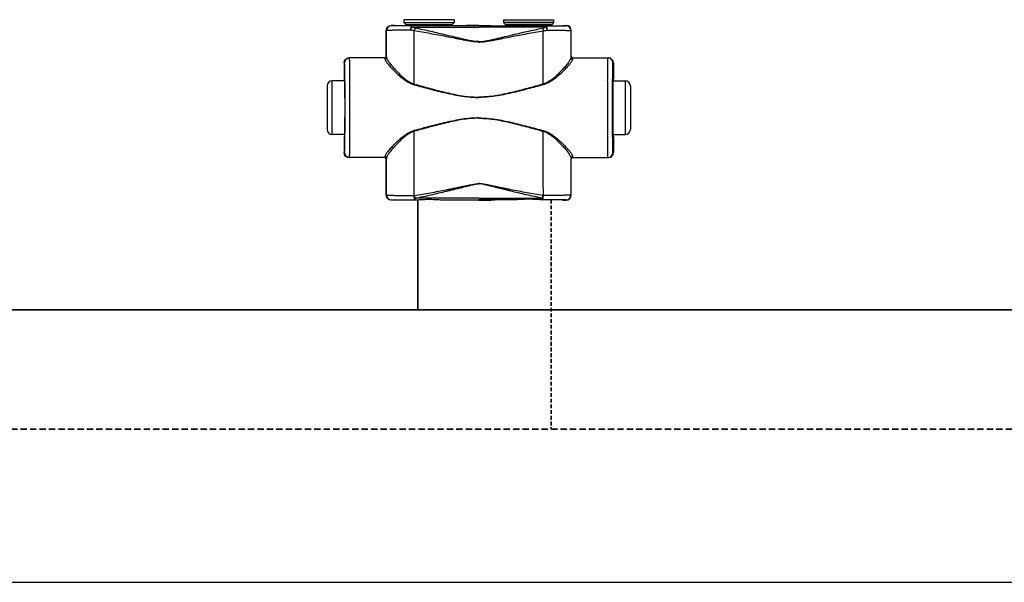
# Model space of a CAD drawing. Header units: millimetres. Extents: x 60394 to 199354, y 20895 to 166073.
# Tile 211 of 256: x 133882 to 134377, y 23695 to 23978. Entities that reach past the tile are written whole.
import ezdxf

# ---------------------------------------------------------------- set-up
doc = ezdxf.new("R2010")
doc.units = ezdxf.units.MM
doc.linetypes.add('VERDECKT', pattern=[9.525, 6.35, -3.175])
doc.layers.add('UT_SCHÉMA_PŘÍVOD', color=10, linetype='Continuous', lineweight=35)
doc.layers.add('UT_SCHÉMA_ZPÁTEČKA', color=172, linetype='VERDECKT', lineweight=35)

msp = doc.modelspace()

# ---------------------------------------------------------------- linework, layer by layer
at = {"color": 0, "linetype": 'Continuous'}
for p, q in [((134100.75, 23977.97), (134075.55, 23977.97)), ((134075.55, 23977.97), (134075.55, 23976.57)), ((134100.75, 23977.97), (134100.75, 23976.57)), ((134125.55, 23977.97), (134150.75, 23977.97)), ((134125.55, 23977.97), (134125.55, 23976.57)), ((134150.75, 23977.97), (134150.75, 23976.57)), ((134069.27, 23974.95), (134069.15, 23975.07)), ((134070.8, 23975.07), (134069.15, 23975.07)), ((134071.15, 23974.97), (134070.8, 23975.07)), ((134075.55, 23976.57), (134076.5, 23975.62)), ((134075.55, 23976.57), (134100.75, 23976.57)), ((134076.5, 23975.62), (134099.8, 23975.62)), ((134076.65, 23975.26), (134099.65, 23975.26)), ((134076.65, 23975.26), (134076.65, 23974.9)), ((134084.29, 23974.88), (134079.45, 23974.88)), ((134079.45, 23974.18), (134079.45, 23974.88)), ((134079.45, 23974.18), (134113.15, 23974.18)), ((134113.15, 23974.88), (134092, 23974.88)), ((134099.65, 23975.26), (134099.65, 23974.9)), ((134100.75, 23976.57), (134099.8, 23975.62)), ((134106.9, 23975.07), (134105.15, 23974.97)), ((134113.15, 23975.07), (134106.9, 23975.07)), ((134113.15, 23975.07), (134119.4, 23975.07)), ((134113.15, 23974.88), (134134.29, 23974.88)), ((134146.85, 23974.18), (134113.15, 23974.18)), ((134119.4, 23975.07), (134121.15, 23974.97)), ((134150.75, 23976.57), (134125.55, 23976.57)), ((134125.55, 23976.57), (134126.5, 23975.62)), ((134149.8, 23975.62), (134126.5, 23975.62)), ((134149.65, 23975.26), (134126.65, 23975.26)), ((134126.65, 23975.26), (134126.65, 23974.9)), ((134142, 23974.88), (134146.85, 23974.88)), ((134146.85, 23974.18), (134146.85, 23974.88)), ((134149.65, 23975.26), (134149.65, 23974.9)), ((134150.75, 23976.57), (134149.8, 23975.62)), ((134155.15, 23974.97), (134155.5, 23975.07)), ((134155.5, 23975.07), (134157.15, 23975.07)), ((134157.03, 23974.95), (134157.15, 23975.07)), ((134066.77, 23972.45), (134066.65, 23972.57)), ((134066.65, 23959.57), (134066.65, 23972.57)), ((134159.53, 23972.45), (134159.65, 23972.57)), ((134159.65, 23959.57), (134159.65, 23972.57)), ((134065.95, 23958.77), (134047.95, 23958.77)), ((134066.65, 23959.57), (134066.75, 23959.57)), ((134159.65, 23959.57), (134159.54, 23959.57)), ((134160.34, 23958.77), (134178.35, 23958.77)), ((134045.66, 23956.27), (134045.45, 23956.27)), ((134045.45, 23956.27), (134045.45, 23948.12)), ((134180.64, 23956.27), (134180.85, 23956.27)), ((134180.85, 23956.27), (134180.85, 23948.12)), ((134045.45, 23948.12), (134045.66, 23947.77)), ((134180.85, 23948.12), (134180.64, 23947.77)), ((134036.95, 23944.77), (134036.95, 23922.77)), ((134045.7, 23947.27), (134039.45, 23947.27)), ((134039.45, 23920.27), (134039.45, 23947.27)), ((134045.84, 23947.76), (134045.84, 23947.77)), ((134180.45, 23947.76), (134180.45, 23947.77)), ((134180.6, 23947.27), (134186.85, 23947.27)), ((134186.85, 23920.27), (134186.85, 23947.27)), ((134189.35, 23944.77), (134189.35, 23922.77)), ((134045.7, 23920.27), (134039.45, 23920.27)), ((134045.66, 23919.77), (134045.45, 23919.42)), ((134045.45, 23919.42), (134045.45, 23911.27)), ((134045.84, 23919.77), (134045.84, 23919.78)), ((134180.45, 23919.77), (134180.45, 23919.78)), ((134180.6, 23920.27), (134186.85, 23920.27)), ((134180.64, 23919.77), (134180.85, 23919.42)), ((134180.85, 23919.42), (134180.85, 23911.27)), ((134045.45, 23911.27), (134045.66, 23911.27)), ((134065.95, 23908.77), (134047.95, 23908.77)), ((134160.34, 23908.77), (134178.35, 23908.77)), ((134180.85, 23911.27), (134180.64, 23911.27)), ((134066.75, 23907.97), (134066.65, 23907.97)), ((134066.65, 23889.87), (134066.65, 23907.97)), ((134159.54, 23907.97), (134159.65, 23907.97)), ((134159.65, 23889.87), (134159.65, 23907.97)), ((134066.65, 23889.87), (134066.77, 23889.99)), ((134080.69, 23889.62), (134080.87, 23889.62)), ((134145.61, 23889.62), (134145.43, 23889.62)), ((134159.65, 23889.87), (134159.53, 23889.99)), ((134069.15, 23887.37), (134069.27, 23887.49)), ((134070.8, 23887.37), (134069.15, 23887.37)), ((134071.15, 23887.48), (134070.8, 23887.37)), ((134081.02, 23887.56), (134081.19, 23887.56)), ((134113.15, 23888.31), (134081.19, 23888.31)), ((134081.19, 23887.56), (134081.19, 23888.31)), ((134081.19, 23887.56), (134082.45, 23887.56)), ((134093.84, 23887.56), (134113.15, 23887.56)), ((134106.9, 23887.37), (134105.15, 23887.48)), ((134113.15, 23887.37), (134106.9, 23887.37)), ((134113.15, 23888.31), (134145.1, 23888.31)), ((134132.45, 23887.56), (134113.15, 23887.56)), ((134113.15, 23887.37), (134119.4, 23887.37)), ((134119.4, 23887.37), (134121.15, 23887.48)), ((134145.1, 23887.56), (134143.84, 23887.56)), ((134145.1, 23887.56), (134145.1, 23888.31)), ((134145.28, 23887.56), (134145.1, 23887.56)), ((134155.15, 23887.48), (134155.5, 23887.37)), ((134155.5, 23887.37), (134157.15, 23887.37)), ((134157.15, 23887.37), (134157.03, 23887.49))]:
    msp.add_line(p, q, dxfattribs=at)
msp.add_line((64740.61, 23695.36), (199354.39, 23695.36))
for centre, radius, start, end in [((134069.27, 23972.45), 2.5, 90.0025, 179.9975), ((134076.15, 23975.26), 0.5, 0, 45), ((134100.15, 23975.26), 0.5, 135, 180), ((134126.15, 23975.26), 0.5, 0, 45), ((134150.15, 23975.26), 0.5, 135, 180), ((134157.03, 23972.45), 2.5, 0.0025, 89.9975), ((134048.16, 23956.27), 2.5, 90.0022, 180.0011), ((134065.95, 23959.57), 0.8, 270.0036, 359.9972), ((134160.34, 23959.57), 0.8, 180.0028, 269.9964), ((134178.14, 23956.27), 2.5, 359.9989, 89.9978), ((134039.45, 23944.77), 2.5, 90, 180), ((131605.99, 23933.77), 2442.41, 359.68325, 0.31675), ((136620.31, 23933.77), 2442.41, 179.68325, 180.31675), ((134186.85, 23944.77), 2.5, 0, 90), ((134039.45, 23922.77), 2.5, 180, 270), ((134186.85, 23922.77), 2.5, 270, 0), ((134048.16, 23911.27), 2.5, 179.9989, 269.9978), ((134065.95, 23907.97), 0.8, 0.0028, 89.9964), ((134160.34, 23907.97), 0.8, 90.0036, 179.9972), ((134178.14, 23911.27), 2.5, 270.0022, 0.0011), ((134069.27, 23889.99), 2.5, 180.0025, 269.9975), ((134157.03, 23889.99), 2.5, 270.0025, 359.9975)]:
    msp.add_arc(centre, radius, start, end, dxfattribs=at)
at = {"color": 0, "linetype": 'Continuous', "extrusion": (0, 0, -1)}
for centre, major_axis, ratio, start_param, end_param in [((134069.15, 23972.57), (-1.77, 1.77), 0.999973, -0.785384, 0.785384), ((134088.15, 23974.97), (-17, 0), 0.005236, 4.941076, 6.283185), ((134088.15, 23974.97), (-17, 0), 0.005236, 3.141593, 4.483702), ((134047.95, 23956.27), (-2.5, 0), 0.999945, 0, 1.570796), ((134065.85, 23959.57), (-0.8, 0), 0.999986, -3.141593, -1.659157), ((134045.66, 23933.77), (0, 14), 0.010472, 0, 3.141593), ((134047.95, 23911.27), (-2.5, 0), 0.999945, -1.570796, 0), ((134065.85, 23907.97), (0.8, 0), 0.999986, -1.395381, 0), ((134069.15, 23889.87), (1.77, 1.77), 0.999973, -3.926977, -2.356208), ((134088.15, 23887.48), (-17, 0), 0.005236, 0, 1.229157), ((134088.15, 23887.48), (-17, 0), 0.005236, 1.912436, 3.141593)]:
    msp.add_ellipse(centre, major_axis=major_axis, ratio=ratio, start_param=start_param, end_param=end_param, dxfattribs=at)
at = {"color": 0, "linetype": 'Continuous'}
for centre, major_axis, ratio, start_param, end_param in [((134138.15, 23974.97), (17, 0), 0.005236, 3.141593, 4.483702), ((134138.15, 23974.97), (17, 0), 0.005236, 4.941076, 6.283185), ((134157.15, 23972.57), (1.77, 1.77), 0.999973, -0.785384, 0.785384), ((134160.45, 23959.57), (0.8, 0), 0.999986, -3.141593, -1.659157), ((134178.35, 23956.27), (2.5, 0), 0.999945, 0, 1.570796), ((134180.64, 23933.77), (0, 14), 0.010472, 0, 3.141593), ((134160.45, 23907.97), (-0.8, 0), 0.999986, -1.395381, 0), ((134178.35, 23911.27), (2.5, 0), 0.999945, -1.570796, 0), ((134157.15, 23889.87), (-1.77, 1.77), 0.999973, -3.926977, -2.356208), ((134138.15, 23887.48), (17, 0), 0.005236, 1.912436, 3.141593), ((134138.15, 23887.48), (17, 0), 0.005236, 0, 1.229157)]:
    msp.add_ellipse(centre, major_axis=major_axis, ratio=ratio, start_param=start_param, end_param=end_param, dxfattribs=at)
for points, knots in [([(134079.45, 23974.88), (134078.74, 23974.88), (134077.39, 23974.88), (134075.72, 23974.89), (134074.49, 23974.89), (134073.64, 23974.9), (134072.85, 23974.9), (134072.14, 23974.9), (134071.5, 23974.91), (134070.93, 23974.91), (134070.44, 23974.92), (134070.09, 23974.92), (134069.85, 23974.93), (134069.7, 23974.93), (134069.57, 23974.93), (134069.47, 23974.94), (134069.4, 23974.94), (134069.35, 23974.94), (134069.32, 23974.94), (134069.3, 23974.94), (134069.29, 23974.95), (134069.28, 23974.95), (134069.27, 23974.95), (134069.27, 23974.95)], [0, 0, 0, 0, 0.207653, 0.400343, 0.489423, 0.572844, 0.650059, 0.720565, 0.783909, 0.839692, 0.887568, 0.927242, 0.943927, 0.958477, 0.970869, 0.981088, 0.989117, 0.992306, 0.994945, 0.997032, 0.998568, 0.999554, 1, 1, 1, 1]), ([(134079.45, 23974.88), (134079.36, 23974.88), (134079.26, 23974.77), (134079.18, 23974.63), (134079.11, 23974.48), (134079.03, 23974.26), (134078.96, 23973.94), (134078.9, 23973.58), (134078.85, 23973.18), (134078.84, 23972.9), (134078.83, 23972.76)], [0, 0, 0, 0, 0.117156, 0.161001, 0.211236, 0.330442, 0.472834, 0.634922, 0.812344, 1, 1, 1, 1]), ([(134079.45, 23974.18), (134079.32, 23973.98), (134079.09, 23973.51), (134078.92, 23973.03), (134078.83, 23972.76)], [0, 0, 0, 0, 0.464895, 1, 1, 1, 1]), ([(134081.02, 23973.74), (134080.89, 23973.77), (134080.35, 23973.89), (134079.83, 23974.05), (134079.45, 23974.18)], [0, 0, 0, 0, 0.253704, 1, 1, 1, 1]), ([(134081.02, 23973.74), (134080.96, 23973.54), (134080.84, 23973.09), (134080.74, 23972.64), (134080.7, 23972.4)], [0, 0, 0, 0, 0.464569, 1, 1, 1, 1]), ([(134113.15, 23966.94), (134113.15, 23966.94), (134112.8, 23966.94), (134112.11, 23966.97), (134110.74, 23967.1), (134109.04, 23967.38), (134107.02, 23967.81), (134105, 23968.26), (134103, 23968.74), (134100.33, 23969.37), (134096.99, 23970.17), (134092.99, 23971.12), (134089, 23972.03), (134085.01, 23972.91), (134082.35, 23973.47), (134081.02, 23973.74)], [0.499995, 0.499995, 0.499995, 0.499995, 0.4999958, 0.5157333, 0.5314718, 0.5629204, 0.5943483, 0.6257534, 0.6571339, 0.6884877, 0.7511054, 0.813586, 0.8759088, 0.9380534, 1, 1, 1, 1]), ([(134092, 23974.88), (134091.36, 23974.88), (134090.08, 23974.85), (134088.15, 23974.83), (134086.22, 23974.85), (134084.93, 23974.88), (134084.29, 23974.88)], [0, 0, 0, 0, 0.248355, 0.5, 0.751645, 1, 1, 1, 1]), ([(134113.15, 23966.94), (134113.15, 23966.94), (134113.49, 23966.94), (134114.18, 23966.97), (134115.56, 23967.1), (134117.26, 23967.38), (134119.28, 23967.81), (134121.29, 23968.26), (134123.3, 23968.74), (134125.97, 23969.37), (134129.31, 23970.17), (134133.3, 23971.12), (134137.3, 23972.03), (134141.29, 23972.91), (134143.95, 23973.47), (134145.28, 23973.74)], [0.499995, 0.499995, 0.499995, 0.499995, 0.4999958, 0.5157333, 0.5314718, 0.5629204, 0.5943483, 0.6257534, 0.6571339, 0.6884877, 0.7511054, 0.813586, 0.8759088, 0.9380534, 1, 1, 1, 1]), ([(134134.29, 23974.88), (134134.93, 23974.88), (134136.22, 23974.85), (134138.15, 23974.83), (134140.08, 23974.85), (134141.36, 23974.88), (134142, 23974.88)], [0, 0, 0, 0, 0.248355, 0.5, 0.751645, 1, 1, 1, 1]), ([(134145.28, 23973.74), (134145.41, 23973.77), (134145.94, 23973.89), (134146.47, 23974.05), (134146.85, 23974.18)], [0, 0, 0, 0, 0.253704, 1, 1, 1, 1]), ([(134145.28, 23973.74), (134145.34, 23973.54), (134145.46, 23973.09), (134145.56, 23972.64), (134145.6, 23972.4)], [0, 0, 0, 0, 0.464569, 1, 1, 1, 1]), ([(134146.85, 23974.88), (134147.55, 23974.88), (134148.91, 23974.88), (134150.57, 23974.89), (134151.81, 23974.89), (134152.66, 23974.9), (134153.44, 23974.9), (134154.16, 23974.9), (134154.8, 23974.91), (134155.37, 23974.91), (134155.86, 23974.92), (134156.21, 23974.92), (134156.45, 23974.93), (134156.6, 23974.93), (134156.72, 23974.93), (134156.83, 23974.94), (134156.9, 23974.94), (134156.95, 23974.94), (134156.97, 23974.94), (134156.99, 23974.94), (134157.01, 23974.95), (134157.02, 23974.95), (134157.03, 23974.95), (134157.03, 23974.95)], [0, 0, 0, 0, 0.207653, 0.400343, 0.489423, 0.572844, 0.650059, 0.720565, 0.783909, 0.839692, 0.887568, 0.927242, 0.943927, 0.958477, 0.970869, 0.981088, 0.989117, 0.992306, 0.994945, 0.997032, 0.998568, 0.999554, 1, 1, 1, 1]), ([(134146.85, 23974.88), (134146.94, 23974.88), (134147.04, 23974.77), (134147.12, 23974.63), (134147.19, 23974.48), (134147.26, 23974.26), (134147.34, 23973.94), (134147.4, 23973.58), (134147.44, 23973.18), (134147.46, 23972.9), (134147.47, 23972.76)], [0, 0, 0, 0, 0.117156, 0.161001, 0.211236, 0.330442, 0.472834, 0.634922, 0.812344, 1, 1, 1, 1]), ([(134146.85, 23974.18), (134146.97, 23973.98), (134147.2, 23973.51), (134147.38, 23973.03), (134147.47, 23972.76)], [0, 0, 0, 0, 0.464895, 1, 1, 1, 1]), ([(134078.83, 23972.76), (134078, 23972.76), (134076.39, 23972.75), (134074.43, 23972.73), (134072.96, 23972.71), (134071.96, 23972.69), (134071.03, 23972.67), (134070.18, 23972.65), (134069.41, 23972.63), (134068.74, 23972.61), (134068.16, 23972.58), (134067.74, 23972.56), (134067.46, 23972.55), (134067.28, 23972.53), (134067.13, 23972.52), (134067.01, 23972.51), (134066.91, 23972.49), (134066.84, 23972.48), (134066.8, 23972.47), (134066.77, 23972.46), (134066.77, 23972.45)], [0, 0, 0, 0, 0.207034, 0.39928, 0.488214, 0.57154, 0.648707, 0.71921, 0.782588, 0.838437, 0.886403, 0.926186, 0.942933, 0.957549, 0.970012, 0.98031, 0.988432, 0.994377, 0.998178, 1, 1, 1, 1]), ([(134066.78, 23959.04), (134066.78, 23960.16), (134066.78, 23964.63), (134066.77, 23969.1), (134066.77, 23972.45)], [0, 0, 0, 0, 0.250733, 1, 1, 1, 1]), ([(134080.7, 23972.4), (134080.54, 23972.42), (134079.91, 23972.52), (134079.29, 23972.65), (134078.83, 23972.76)], [0, 0, 0, 0, 0.252579, 1, 1, 1, 1]), ([(134113.15, 23966.76), (134113.15, 23966.76), (134112.46, 23966.76), (134111.08, 23966.84), (134109.03, 23967.12), (134106.99, 23967.47), (134104.28, 23967.98), (134100.9, 23968.64), (134096.86, 23969.44), (134092.81, 23970.22), (134088.77, 23970.98), (134084.74, 23971.71), (134082.04, 23972.18), (134080.7, 23972.4)], [0.5000015, 0.5000015, 0.5000015, 0.5000015, 0.500002, 0.5313979, 0.5627848, 0.5941575, 0.6255147, 0.6881766, 0.7507583, 0.8132458, 0.8756245, 0.9378805, 1, 1, 1, 1]), ([(134080.71, 23945.63), (134080.71, 23947.87), (134080.71, 23956.79), (134080.7, 23965.72), (134080.7, 23972.4)], [0, 0, 0, 0, 0.250952, 1, 1, 1, 1]), ([(134113.15, 23966.76), (134113.15, 23966.76), (134113.84, 23966.76), (134115.22, 23966.84), (134117.27, 23967.12), (134119.31, 23967.47), (134122.02, 23967.98), (134125.39, 23968.64), (134129.44, 23969.44), (134133.48, 23970.22), (134137.52, 23970.98), (134141.56, 23971.71), (134144.26, 23972.18), (134145.6, 23972.4)], [0.5000015, 0.5000015, 0.5000015, 0.5000015, 0.500002, 0.5313979, 0.5627848, 0.5941575, 0.6255147, 0.6881766, 0.7507583, 0.8132458, 0.8756245, 0.9378805, 1, 1, 1, 1]), ([(134145.59, 23945.63), (134145.59, 23947.87), (134145.59, 23956.79), (134145.6, 23965.72), (134145.6, 23972.4)], [0, 0, 0, 0, 0.250952, 1, 1, 1, 1]), ([(134145.6, 23972.4), (134145.76, 23972.42), (134146.39, 23972.52), (134147.01, 23972.65), (134147.47, 23972.76)], [0, 0, 0, 0, 0.252579, 1, 1, 1, 1]), ([(134147.47, 23972.76), (134148.3, 23972.76), (134149.91, 23972.75), (134151.87, 23972.73), (134153.34, 23972.71), (134154.34, 23972.69), (134155.27, 23972.67), (134156.12, 23972.65), (134156.88, 23972.63), (134157.56, 23972.61), (134158.13, 23972.58), (134158.55, 23972.56), (134158.84, 23972.55), (134159.02, 23972.53), (134159.17, 23972.52), (134159.29, 23972.51), (134159.39, 23972.49), (134159.46, 23972.48), (134159.5, 23972.47), (134159.52, 23972.46), (134159.53, 23972.45)], [0, 0, 0, 0, 0.207034, 0.39928, 0.488214, 0.57154, 0.648707, 0.71921, 0.782588, 0.838437, 0.886403, 0.926186, 0.942933, 0.957549, 0.970012, 0.98031, 0.988432, 0.994377, 0.998178, 1, 1, 1, 1]), ([(134159.52, 23959.04), (134159.52, 23960.16), (134159.52, 23964.63), (134159.52, 23969.1), (134159.53, 23972.45)], [0, 0, 0, 0, 0.250733, 1, 1, 1, 1]), ([(134048.36, 23947.27), (134048.35, 23948.11), (134048.34, 23949.71), (134048.32, 23951.65), (134048.31, 23953.06), (134048.3, 23954.02), (134048.28, 23954.89), (134048.27, 23955.68), (134048.26, 23956.39), (134048.25, 23957), (134048.23, 23957.53), (134048.22, 23957.91), (134048.21, 23958.17), (134048.2, 23958.32), (134048.2, 23958.46), (134048.19, 23958.57), (134048.18, 23958.65), (134048.17, 23958.71), (134048.17, 23958.75), (134048.16, 23958.77), (134048.16, 23958.77), (134048.16, 23958.77)], [0, 0, 0, 0, 0.218984, 0.416191, 0.505653, 0.588551, 0.664564, 0.733396, 0.794781, 0.848478, 0.894279, 0.932006, 0.947796, 0.961515, 0.973152, 0.982695, 0.990138, 0.995479, 0.998726, 0.999584, 1, 1, 1, 1]), ([(134065.95, 23958.77), (134065.95, 23958.77), (134065.96, 23958.77), (134065.96, 23958.76), (134065.96, 23958.75), (134065.96, 23958.73), (134065.96, 23958.69), (134065.97, 23958.64), (134065.97, 23958.56), (134065.97, 23958.47), (134065.98, 23958.37), (134065.98, 23958.29), (134065.98, 23958.25)], [0, 0, 0, 0, 0.005122, 0.017304, 0.037118, 0.064661, 0.143035, 0.252499, 0.393016, 0.564526, 0.766907, 1, 1, 1, 1]), ([(134066.78, 23959.04), (134066.78, 23958.93), (134066.74, 23958.73), (134066.56, 23958.47), (134066.29, 23958.29), (134066.08, 23958.25), (134065.98, 23958.25)], [0, 0, 0, 0, 0.247572, 0.496581, 0.747591, 1, 1, 1, 1]), ([(134065.98, 23958.25), (134065.98, 23958.19), (134066, 23958.05), (134066.08, 23957.83), (134066.19, 23957.58), (134066.4, 23957.19), (134066.75, 23956.65), (134067.28, 23955.94), (134067.93, 23955.16), (134068.96, 23953.98), (134070.46, 23952.39), (134072.51, 23950.43), (134074.42, 23948.79), (134076.11, 23947.52), (134077.97, 23946.32), (134079.52, 23945.59), (134080.61, 23945.3)], [0, 0, 0, 0, 0.009694, 0.02127, 0.034861, 0.050494, 0.087694, 0.13227, 0.183417, 0.240322, 0.368483, 0.511765, 0.666448, 0.747227, 0.829948, 1, 1, 1, 1]), ([(134066.75, 23959.57), (134066.75, 23959.57), (134066.76, 23959.57), (134066.76, 23959.56), (134066.76, 23959.55), (134066.76, 23959.53), (134066.76, 23959.49), (134066.77, 23959.43), (134066.77, 23959.36), (134066.77, 23959.26), (134066.78, 23959.16), (134066.78, 23959.08), (134066.78, 23959.04)], [0, 0, 0, 0, 0.005057, 0.017214, 0.037015, 0.06455, 0.142921, 0.252392, 0.392925, 0.564459, 0.766871, 1, 1, 1, 1]), ([(134066.78, 23959.04), (134066.78, 23958.97), (134066.8, 23958.82), (134066.87, 23958.59), (134066.97, 23958.33), (134067.17, 23957.93), (134067.51, 23957.37), (134068.01, 23956.64), (134068.62, 23955.83), (134069.59, 23954.62), (134071.01, 23952.99), (134072.94, 23950.97), (134074.75, 23949.28), (134076.37, 23947.97), (134078.15, 23946.71), (134079.64, 23945.94), (134080.71, 23945.63)], [0, 0, 0, 0, 0.010286, 0.022433, 0.036551, 0.052653, 0.090607, 0.135698, 0.187142, 0.244158, 0.372094, 0.514728, 0.6685, 0.748767, 0.830965, 1, 1, 1, 1]), ([(134159.52, 23959.04), (134159.52, 23958.97), (134159.49, 23958.82), (134159.43, 23958.59), (134159.32, 23958.33), (134159.12, 23957.93), (134158.79, 23957.37), (134158.29, 23956.64), (134157.68, 23955.83), (134156.71, 23954.62), (134155.29, 23952.99), (134153.36, 23950.97), (134151.55, 23949.28), (134149.93, 23947.97), (134148.15, 23946.71), (134146.65, 23945.94), (134145.59, 23945.63)], [0, 0, 0, 0, 0.010286, 0.022433, 0.036551, 0.052653, 0.090607, 0.135698, 0.187142, 0.244158, 0.372094, 0.514728, 0.6685, 0.748767, 0.830965, 1, 1, 1, 1]), ([(134160.32, 23958.25), (134160.31, 23958.19), (134160.29, 23958.05), (134160.22, 23957.83), (134160.11, 23957.58), (134159.9, 23957.19), (134159.55, 23956.65), (134159.01, 23955.94), (134158.37, 23955.16), (134157.34, 23953.98), (134155.83, 23952.39), (134153.79, 23950.43), (134151.88, 23948.79), (134150.18, 23947.52), (134148.33, 23946.32), (134146.78, 23945.59), (134145.69, 23945.3)], [0, 0, 0, 0, 0.009694, 0.02127, 0.034861, 0.050494, 0.087694, 0.13227, 0.183417, 0.240322, 0.368483, 0.511765, 0.666448, 0.747227, 0.829948, 1, 1, 1, 1]), ([(134159.54, 23959.57), (134159.54, 23959.57), (134159.54, 23959.57), (134159.54, 23959.56), (134159.54, 23959.55), (134159.54, 23959.53), (134159.53, 23959.49), (134159.53, 23959.43), (134159.53, 23959.36), (134159.52, 23959.26), (134159.52, 23959.16), (134159.52, 23959.08), (134159.52, 23959.04)], [0, 0, 0, 0, 0.005057, 0.017214, 0.037015, 0.06455, 0.142921, 0.252392, 0.392925, 0.564459, 0.766871, 1, 1, 1, 1]), ([(134159.52, 23959.04), (134159.52, 23958.93), (134159.56, 23958.73), (134159.74, 23958.47), (134160, 23958.29), (134160.21, 23958.25), (134160.32, 23958.25)], [0, 0, 0, 0, 0.247572, 0.496581, 0.747591, 1, 1, 1, 1]), ([(134160.34, 23958.77), (134160.34, 23958.77), (134160.34, 23958.77), (134160.34, 23958.76), (134160.34, 23958.75), (134160.34, 23958.73), (134160.33, 23958.69), (134160.33, 23958.64), (134160.33, 23958.56), (134160.32, 23958.47), (134160.32, 23958.37), (134160.32, 23958.29), (134160.32, 23958.25)], [0, 0, 0, 0, 0.005122, 0.017304, 0.037118, 0.064661, 0.143035, 0.252499, 0.393016, 0.564526, 0.766907, 1, 1, 1, 1]), ([(134177.94, 23947.27), (134177.95, 23948.11), (134177.96, 23949.71), (134177.97, 23951.65), (134177.99, 23953.06), (134178, 23954.02), (134178.01, 23954.89), (134178.03, 23955.68), (134178.04, 23956.39), (134178.05, 23957), (134178.07, 23957.53), (134178.08, 23957.91), (134178.09, 23958.17), (134178.09, 23958.32), (134178.1, 23958.46), (134178.11, 23958.57), (134178.12, 23958.65), (134178.12, 23958.71), (134178.13, 23958.75), (134178.13, 23958.77), (134178.14, 23958.77), (134178.14, 23958.77)], [0, 0, 0, 0, 0.218984, 0.416191, 0.505653, 0.588551, 0.664564, 0.733396, 0.794781, 0.848478, 0.894279, 0.932006, 0.947796, 0.961515, 0.973152, 0.982695, 0.990138, 0.995479, 0.998726, 0.999584, 1, 1, 1, 1]), ([(134045.84, 23947.77), (134045.84, 23948.4), (134045.83, 23949.59), (134045.81, 23951.04), (134045.8, 23952.09), (134045.78, 23952.79), (134045.77, 23953.43), (134045.76, 23954.01), (134045.75, 23954.53), (134045.74, 23954.98), (134045.73, 23955.37), (134045.71, 23955.64), (134045.7, 23955.83), (134045.7, 23955.95), (134045.69, 23956.04), (134045.69, 23956.12), (134045.68, 23956.18), (134045.67, 23956.23), (134045.67, 23956.25), (134045.66, 23956.27), (134045.66, 23956.27)], [0, 0, 0, 0, 0.221931, 0.420259, 0.509783, 0.592499, 0.668149, 0.736495, 0.797321, 0.850436, 0.895675, 0.932895, 0.948462, 0.961984, 0.973451, 0.982856, 0.990196, 0.99547, 0.998697, 1, 1, 1, 1]), ([(134180.45, 23947.77), (134180.46, 23948.4), (134180.47, 23949.59), (134180.49, 23951.04), (134180.5, 23952.09), (134180.51, 23952.79), (134180.52, 23953.43), (134180.54, 23954.01), (134180.55, 23954.53), (134180.56, 23954.98), (134180.57, 23955.37), (134180.58, 23955.64), (134180.59, 23955.83), (134180.6, 23955.95), (134180.61, 23956.04), (134180.61, 23956.12), (134180.62, 23956.18), (134180.62, 23956.23), (134180.63, 23956.25), (134180.64, 23956.27), (134180.64, 23956.27)], [0, 0, 0, 0, 0.221931, 0.420259, 0.509783, 0.592499, 0.668149, 0.736495, 0.797321, 0.850436, 0.895675, 0.932895, 0.948462, 0.961984, 0.973451, 0.982856, 0.990196, 0.99547, 0.998697, 1, 1, 1, 1]), ([(134045.84, 23919.78), (134045.86, 23921.98), (134045.89, 23926.64), (134045.9, 23933.77), (134045.89, 23940.9), (134045.86, 23945.56), (134045.84, 23947.76)], [0, 0, 0, 0, 0.235226, 0.499987, 0.764754, 1, 1, 1, 1]), ([(134080.71, 23945.63), (134080.7, 23945.6), (134080.67, 23945.49), (134080.64, 23945.38), (134080.61, 23945.3)], [0, 0, 0, 0, 0.258378, 1, 1, 1, 1]), ([(134080.61, 23945.3), (134083.27, 23944.58), (134087.27, 23943.5), (134092.63, 23942.13), (134096.67, 23941.16), (134100.74, 23940.28), (134104.84, 23939.56), (134108.29, 23939.14), (134111.06, 23938.97), (134112.45, 23938.94), (134113.15, 23938.94), (134113.15, 23938.94)], [0, 0, 0, 0, 0.1245061, 0.1869228, 0.2494269, 0.3120016, 0.3746311, 0.4372993, 0.4686472, 0.4999998, 0.5, 0.5, 0.5, 0.5]), ([(134080.71, 23945.63), (134083.36, 23944.89), (134087.35, 23943.79), (134092.68, 23942.38), (134096.71, 23941.38), (134100.76, 23940.47), (134104.86, 23939.72), (134108.3, 23939.29), (134111.07, 23939.11), (134112.45, 23939.08), (134113.15, 23939.08), (134113.15, 23939.08)], [0, 0, 0, 0, 0.1244767, 0.1868883, 0.2493924, 0.3119715, 0.3746087, 0.437287, 0.4686409, 0.4999998, 0.5, 0.5, 0.5, 0.5]), ([(134145.59, 23945.63), (134142.93, 23944.89), (134138.95, 23943.79), (134133.61, 23942.38), (134129.59, 23941.38), (134125.53, 23940.47), (134121.44, 23939.72), (134118, 23939.29), (134115.23, 23939.11), (134113.84, 23939.08), (134113.15, 23939.08), (134113.15, 23939.08)], [0, 0, 0, 0, 0.1244767, 0.1868883, 0.2493924, 0.3119715, 0.3746087, 0.437287, 0.4686409, 0.4999998, 0.5, 0.5, 0.5, 0.5]), ([(134145.69, 23945.3), (134143.03, 23944.58), (134139.02, 23943.5), (134133.67, 23942.13), (134129.63, 23941.16), (134125.56, 23940.28), (134121.46, 23939.56), (134118.01, 23939.14), (134115.23, 23938.97), (134113.84, 23938.94), (134113.15, 23938.94), (134113.15, 23938.94)], [0, 0, 0, 0, 0.1245061, 0.1869228, 0.2494269, 0.3120016, 0.3746311, 0.4372993, 0.4686472, 0.4999998, 0.5, 0.5, 0.5, 0.5]), ([(134145.59, 23945.63), (134145.6, 23945.6), (134145.63, 23945.49), (134145.66, 23945.38), (134145.69, 23945.3)], [0, 0, 0, 0, 0.258378, 1, 1, 1, 1]), ([(134180.45, 23919.78), (134180.44, 23921.98), (134180.41, 23926.64), (134180.4, 23933.77), (134180.41, 23940.9), (134180.44, 23945.56), (134180.45, 23947.76)], [0, 0, 0, 0, 0.235226, 0.499987, 0.764754, 1, 1, 1, 1]), ([(134113.15, 23928.61), (134111.76, 23928.61), (134108.98, 23928.49), (134104.84, 23927.99), (134100.74, 23927.26), (134096.67, 23926.38), (134092.63, 23925.41), (134087.27, 23924.04), (134083.27, 23922.96), (134080.61, 23922.25)], [0.5, 0.5, 0.5, 0.5, 0.5626889, 0.6253582, 0.6879892, 0.7505657, 0.8130716, 0.8754902, 1, 1, 1, 1]), ([(134113.15, 23928.46), (134111.76, 23928.46), (134108.99, 23928.33), (134104.86, 23927.82), (134100.76, 23927.07), (134096.71, 23926.16), (134092.68, 23925.16), (134087.35, 23923.76), (134083.36, 23922.65), (134080.71, 23921.92)], [0.5, 0.5, 0.5, 0.5, 0.5627005, 0.6253799, 0.6880187, 0.7505997, 0.8131057, 0.8755193, 1, 1, 1, 1]), ([(134113.15, 23928.61), (134114.54, 23928.61), (134117.32, 23928.49), (134121.46, 23927.99), (134125.56, 23927.26), (134129.63, 23926.38), (134133.67, 23925.41), (134139.02, 23924.04), (134143.03, 23922.96), (134145.69, 23922.25)], [0.5, 0.5, 0.5, 0.5, 0.5626889, 0.6253582, 0.6879892, 0.7505657, 0.8130716, 0.8754902, 1, 1, 1, 1]), ([(134113.15, 23928.46), (134114.54, 23928.46), (134117.31, 23928.33), (134121.44, 23927.82), (134125.53, 23927.07), (134129.59, 23926.16), (134133.61, 23925.16), (134138.95, 23923.76), (134142.93, 23922.65), (134145.59, 23921.92)], [0.5, 0.5, 0.5, 0.5, 0.5627005, 0.6253799, 0.6880187, 0.7505997, 0.8131057, 0.8755193, 1, 1, 1, 1]), ([(134045.66, 23911.27), (134045.66, 23911.27), (134045.67, 23911.29), (134045.67, 23911.31), (134045.68, 23911.36), (134045.69, 23911.42), (134045.69, 23911.5), (134045.7, 23911.6), (134045.7, 23911.71), (134045.71, 23911.9), (134045.73, 23912.18), (134045.74, 23912.56), (134045.75, 23913.01), (134045.76, 23913.53), (134045.77, 23914.11), (134045.78, 23914.75), (134045.8, 23915.45), (134045.81, 23916.5), (134045.83, 23917.95), (134045.84, 23919.14), (134045.84, 23919.77)], [0, 0, 0, 0, 0.001303, 0.00453, 0.009804, 0.017144, 0.026549, 0.038016, 0.051538, 0.067105, 0.104325, 0.149564, 0.202679, 0.263505, 0.331851, 0.407501, 0.490217, 0.579741, 0.778069, 1, 1, 1, 1]), ([(134048.16, 23908.77), (134048.16, 23908.77), (134048.16, 23908.78), (134048.17, 23908.79), (134048.17, 23908.83), (134048.18, 23908.89), (134048.19, 23908.97), (134048.2, 23909.08), (134048.2, 23909.22), (134048.21, 23909.38), (134048.22, 23909.63), (134048.23, 23910.01), (134048.25, 23910.54), (134048.26, 23911.16), (134048.27, 23911.86), (134048.28, 23912.65), (134048.3, 23913.53), (134048.31, 23914.48), (134048.32, 23915.89), (134048.34, 23917.83), (134048.35, 23919.43), (134048.36, 23920.27)], [0, 0, 0, 0, 0.000416, 0.001274, 0.004521, 0.009862, 0.017305, 0.026849, 0.038485, 0.052204, 0.067994, 0.105721, 0.151522, 0.205219, 0.266604, 0.335437, 0.411449, 0.494347, 0.58381, 0.781016, 1, 1, 1, 1]), ([(134080.61, 23922.25), (134079.52, 23921.95), (134077.97, 23921.23), (134076.11, 23920.02), (134074.42, 23918.75), (134072.51, 23917.11), (134070.46, 23915.15), (134068.96, 23913.57), (134067.93, 23912.39), (134067.28, 23911.6), (134066.75, 23910.89), (134066.4, 23910.35), (134066.19, 23909.96), (134066.08, 23909.72), (134066, 23909.5), (134065.98, 23909.35), (134065.98, 23909.29)], [0, 0, 0, 0, 0.170052, 0.252774, 0.333553, 0.488235, 0.631517, 0.759678, 0.816583, 0.86773, 0.912306, 0.949506, 0.965139, 0.978731, 0.990306, 1, 1, 1, 1]), ([(134080.71, 23921.92), (134079.64, 23921.61), (134078.15, 23920.83), (134076.37, 23919.57), (134074.75, 23918.26), (134072.94, 23916.57), (134071.01, 23914.55), (134069.59, 23912.93), (134068.62, 23911.71), (134068.01, 23910.9), (134067.51, 23910.17), (134067.17, 23909.61), (134066.97, 23909.21), (134066.87, 23908.95), (134066.8, 23908.72), (134066.78, 23908.57), (134066.78, 23908.51)], [0, 0, 0, 0, 0.169036, 0.251233, 0.3315, 0.485272, 0.627906, 0.755842, 0.812858, 0.864302, 0.909393, 0.947347, 0.963449, 0.977567, 0.989714, 1, 1, 1, 1]), ([(134080.71, 23921.92), (134080.7, 23921.94), (134080.67, 23922.06), (134080.64, 23922.17), (134080.61, 23922.25)], [0, 0, 0, 0, 0.258378, 1, 1, 1, 1]), ([(134080.69, 23889.62), (134080.69, 23892.29), (134080.7, 23903.06), (134080.71, 23913.82), (134080.71, 23921.92)], [0, 0, 0, 0, 0.248459, 1, 1, 1, 1]), ([(134145.59, 23921.92), (134145.6, 23921.94), (134145.63, 23922.06), (134145.66, 23922.17), (134145.69, 23922.25)], [0, 0, 0, 0, 0.258378, 1, 1, 1, 1]), ([(134145.59, 23921.92), (134146.65, 23921.61), (134148.15, 23920.83), (134149.93, 23919.57), (134151.55, 23918.26), (134153.36, 23916.57), (134155.29, 23914.55), (134156.71, 23912.93), (134157.68, 23911.71), (134158.29, 23910.9), (134158.79, 23910.17), (134159.12, 23909.61), (134159.32, 23909.21), (134159.43, 23908.95), (134159.49, 23908.72), (134159.52, 23908.57), (134159.52, 23908.51)], [0, 0, 0, 0, 0.169036, 0.251233, 0.3315, 0.485272, 0.627906, 0.755842, 0.812858, 0.864302, 0.909393, 0.947347, 0.963449, 0.977567, 0.989714, 1, 1, 1, 1]), ([(134145.61, 23889.62), (134145.6, 23892.29), (134145.59, 23903.06), (134145.59, 23913.82), (134145.59, 23921.92)], [0, 0, 0, 0, 0.248459, 1, 1, 1, 1]), ([(134145.69, 23922.25), (134146.78, 23921.95), (134148.33, 23921.23), (134150.18, 23920.02), (134151.88, 23918.75), (134153.79, 23917.11), (134155.83, 23915.15), (134157.34, 23913.57), (134158.37, 23912.39), (134159.01, 23911.6), (134159.55, 23910.89), (134159.9, 23910.35), (134160.11, 23909.96), (134160.22, 23909.72), (134160.29, 23909.5), (134160.31, 23909.35), (134160.32, 23909.29)], [0, 0, 0, 0, 0.170052, 0.252774, 0.333553, 0.488235, 0.631517, 0.759678, 0.816583, 0.86773, 0.912306, 0.949506, 0.965139, 0.978731, 0.990306, 1, 1, 1, 1]), ([(134178.14, 23908.77), (134178.14, 23908.77), (134178.13, 23908.78), (134178.13, 23908.79), (134178.12, 23908.83), (134178.12, 23908.89), (134178.11, 23908.97), (134178.1, 23909.08), (134178.09, 23909.22), (134178.09, 23909.38), (134178.08, 23909.63), (134178.07, 23910.01), (134178.05, 23910.54), (134178.04, 23911.16), (134178.03, 23911.86), (134178.01, 23912.65), (134178, 23913.53), (134177.99, 23914.48), (134177.97, 23915.89), (134177.96, 23917.83), (134177.95, 23919.43), (134177.94, 23920.27)], [0, 0, 0, 0, 0.000416, 0.001274, 0.004521, 0.009862, 0.017305, 0.026849, 0.038485, 0.052204, 0.067994, 0.105721, 0.151522, 0.205219, 0.266604, 0.335437, 0.411449, 0.494347, 0.58381, 0.781016, 1, 1, 1, 1]), ([(134180.64, 23911.27), (134180.64, 23911.27), (134180.63, 23911.29), (134180.62, 23911.31), (134180.62, 23911.36), (134180.61, 23911.42), (134180.61, 23911.5), (134180.6, 23911.6), (134180.59, 23911.71), (134180.58, 23911.9), (134180.57, 23912.18), (134180.56, 23912.56), (134180.55, 23913.01), (134180.54, 23913.53), (134180.52, 23914.11), (134180.51, 23914.75), (134180.5, 23915.45), (134180.49, 23916.5), (134180.47, 23917.95), (134180.46, 23919.14), (134180.45, 23919.77)], [0, 0, 0, 0, 0.001303, 0.00453, 0.009804, 0.017144, 0.026549, 0.038016, 0.051538, 0.067105, 0.104325, 0.149564, 0.202679, 0.263505, 0.331851, 0.407501, 0.490217, 0.579741, 0.778069, 1, 1, 1, 1]), ([(134065.98, 23909.29), (134065.98, 23909.25), (134065.98, 23909.17), (134065.97, 23909.07), (134065.97, 23908.98), (134065.97, 23908.91), (134065.96, 23908.85), (134065.96, 23908.81), (134065.96, 23908.79), (134065.96, 23908.78), (134065.96, 23908.77), (134065.95, 23908.77), (134065.95, 23908.77)], [0, 0, 0, 0, 0.233093, 0.435474, 0.606984, 0.747501, 0.856965, 0.935339, 0.962882, 0.982696, 0.994878, 1, 1, 1, 1]), ([(134066.78, 23908.51), (134066.78, 23908.61), (134066.74, 23908.82), (134066.56, 23909.08), (134066.29, 23909.25), (134066.08, 23909.29), (134065.98, 23909.29)], [0, 0, 0, 0, 0.247572, 0.496581, 0.747591, 1, 1, 1, 1]), ([(134066.78, 23908.51), (134066.78, 23908.46), (134066.78, 23908.39), (134066.77, 23908.28), (134066.77, 23908.19), (134066.77, 23908.11), (134066.76, 23908.05), (134066.76, 23908.01), (134066.76, 23907.99), (134066.76, 23907.98), (134066.76, 23907.97), (134066.75, 23907.97), (134066.75, 23907.97)], [0, 0, 0, 0, 0.23313, 0.435541, 0.607074, 0.747608, 0.857079, 0.93545, 0.962985, 0.982786, 0.994943, 1, 1, 1, 1]), ([(134066.77, 23889.99), (134066.77, 23891.52), (134066.77, 23897.7), (134066.78, 23903.87), (134066.78, 23908.51)], [0, 0, 0, 0, 0.248801, 1, 1, 1, 1]), ([(134159.52, 23908.51), (134159.52, 23908.61), (134159.56, 23908.82), (134159.74, 23909.08), (134160, 23909.25), (134160.21, 23909.29), (134160.32, 23909.29)], [0, 0, 0, 0, 0.247572, 0.496581, 0.747591, 1, 1, 1, 1]), ([(134159.53, 23889.99), (134159.53, 23891.52), (134159.52, 23897.7), (134159.52, 23903.87), (134159.52, 23908.51)], [0, 0, 0, 0, 0.248801, 1, 1, 1, 1]), ([(134159.52, 23908.51), (134159.52, 23908.46), (134159.52, 23908.39), (134159.52, 23908.28), (134159.53, 23908.19), (134159.53, 23908.11), (134159.53, 23908.05), (134159.54, 23908.01), (134159.54, 23907.99), (134159.54, 23907.98), (134159.54, 23907.97), (134159.54, 23907.97), (134159.54, 23907.97)], [0, 0, 0, 0, 0.23313, 0.435541, 0.607074, 0.747608, 0.857079, 0.93545, 0.962985, 0.982786, 0.994943, 1, 1, 1, 1]), ([(134160.32, 23909.29), (134160.32, 23909.25), (134160.32, 23909.17), (134160.32, 23909.07), (134160.33, 23908.98), (134160.33, 23908.91), (134160.33, 23908.85), (134160.34, 23908.81), (134160.34, 23908.79), (134160.34, 23908.78), (134160.34, 23908.77), (134160.34, 23908.77), (134160.34, 23908.77)], [0, 0, 0, 0, 0.233093, 0.435474, 0.606984, 0.747501, 0.856965, 0.935339, 0.962882, 0.982696, 0.994878, 1, 1, 1, 1]), ([(134080.87, 23889.62), (134082.21, 23889.84), (134084.9, 23890.3), (134088.92, 23891.02), (134092.95, 23891.78), (134096.3, 23892.44), (134098.99, 23892.98), (134101, 23893.39), (134103.02, 23893.8), (134105.03, 23894.22), (134107.05, 23894.63), (134108.73, 23894.98), (134110.08, 23895.24), (134111.43, 23895.48), (134112.46, 23895.63), (134113.15, 23895.63)], [0, 0, 0, 0, 0.0621172, 0.1243716, 0.1867502, 0.2492392, 0.2805207, 0.3118245, 0.3431487, 0.3744915, 0.4058513, 0.4372266, 0.4529199, 0.4686172, 0.5, 0.5, 0.5, 0.5]), ([(134081.19, 23888.31), (134082.52, 23888.58), (134085.18, 23889.13), (134089.15, 23890), (134093.14, 23890.92), (134096.45, 23891.71), (134099.11, 23892.35), (134101.1, 23892.85), (134103.1, 23893.34), (134105.09, 23893.85), (134107.09, 23894.35), (134108.76, 23894.76), (134110.1, 23895.08), (134111.44, 23895.37), (134112.46, 23895.55), (134113.15, 23895.55)], [0, 0, 0, 0, 0.0619437, 0.1240868, 0.1864104, 0.2488944, 0.2801902, 0.3115184, 0.3428764, 0.3742614, 0.4056711, 0.4371032, 0.4528275, 0.4685577, 0.5, 0.5, 0.5, 0.5]), ([(134145.43, 23889.62), (134144.09, 23889.84), (134141.4, 23890.3), (134137.38, 23891.02), (134133.35, 23891.78), (134130, 23892.44), (134127.31, 23892.98), (134125.3, 23893.39), (134123.28, 23893.8), (134121.26, 23894.22), (134119.25, 23894.63), (134117.56, 23894.98), (134116.21, 23895.24), (134114.86, 23895.48), (134113.83, 23895.63), (134113.15, 23895.63)], [0, 0, 0, 0, 0.0621172, 0.1243716, 0.1867502, 0.2492392, 0.2805207, 0.3118245, 0.3431487, 0.3744915, 0.4058513, 0.4372266, 0.4529199, 0.4686172, 0.5, 0.5, 0.5, 0.5]), ([(134145.1, 23888.31), (134143.78, 23888.58), (134141.12, 23889.13), (134137.14, 23890), (134133.16, 23890.92), (134129.84, 23891.71), (134127.19, 23892.35), (134125.19, 23892.85), (134123.2, 23893.34), (134121.2, 23893.85), (134119.21, 23894.35), (134117.54, 23894.76), (134116.2, 23895.08), (134114.86, 23895.37), (134113.83, 23895.55), (134113.15, 23895.55)], [0, 0, 0, 0, 0.0619437, 0.1240868, 0.1864104, 0.2488944, 0.2801902, 0.3115184, 0.3428764, 0.3742614, 0.4056711, 0.4371032, 0.4528275, 0.4685577, 0.5, 0.5, 0.5, 0.5]), ([(134066.77, 23889.99), (134066.77, 23889.98), (134066.8, 23889.96), (134066.85, 23889.95), (134066.93, 23889.93), (134067.04, 23889.92), (134067.19, 23889.9), (134067.37, 23889.88), (134067.58, 23889.87), (134067.91, 23889.84), (134068.41, 23889.82), (134069.09, 23889.79), (134069.88, 23889.76), (134070.77, 23889.74), (134071.76, 23889.71), (134072.84, 23889.69), (134074.01, 23889.67), (134075.69, 23889.65), (134077.93, 23889.63), (134079.75, 23889.62), (134080.69, 23889.62)], [0, 0, 0, 0, 0.001901, 0.0058, 0.011886, 0.020197, 0.030732, 0.043479, 0.058422, 0.075536, 0.116153, 0.165047, 0.22186, 0.286169, 0.35749, 0.43527, 0.518903, 0.607727, 0.798032, 1, 1, 1, 1]), ([(134081.02, 23887.56), (134080.99, 23887.56), (134080.96, 23887.6), (134080.93, 23887.65), (134080.9, 23887.72), (134080.87, 23887.8), (134080.84, 23887.95), (134080.78, 23888.28), (134080.72, 23888.86), (134080.7, 23889.35), (134080.69, 23889.62)], [0, 0, 0, 0, 0.03281, 0.058939, 0.09263, 0.134005, 0.182986, 0.302653, 0.616803, 1, 1, 1, 1]), ([(134081.19, 23887.56), (134081.17, 23887.56), (134081.14, 23887.6), (134081.11, 23887.65), (134081.08, 23887.72), (134081.05, 23887.8), (134081.02, 23887.95), (134080.96, 23888.28), (134080.9, 23888.86), (134080.88, 23889.35), (134080.87, 23889.62)], [0, 0, 0, 0, 0.032697, 0.058797, 0.092469, 0.133835, 0.182813, 0.302491, 0.616704, 1, 1, 1, 1]), ([(134081.19, 23888.31), (134081.13, 23888.51), (134081.01, 23888.94), (134080.92, 23889.38), (134080.87, 23889.62)], [0, 0, 0, 0, 0.463333, 1, 1, 1, 1]), ([(134145.1, 23887.56), (134145.13, 23887.56), (134145.16, 23887.6), (134145.19, 23887.65), (134145.22, 23887.72), (134145.24, 23887.8), (134145.28, 23887.95), (134145.34, 23888.28), (134145.4, 23888.86), (134145.42, 23889.35), (134145.43, 23889.62)], [0, 0, 0, 0, 0.032697, 0.058797, 0.092469, 0.133835, 0.182813, 0.302491, 0.616704, 1, 1, 1, 1]), ([(134145.1, 23888.31), (134145.17, 23888.51), (134145.29, 23888.94), (134145.38, 23889.38), (134145.43, 23889.62)], [0, 0, 0, 0, 0.463333, 1, 1, 1, 1]), ([(134145.28, 23887.56), (134145.3, 23887.56), (134145.34, 23887.6), (134145.37, 23887.65), (134145.4, 23887.72), (134145.42, 23887.8), (134145.46, 23887.95), (134145.52, 23888.28), (134145.58, 23888.86), (134145.6, 23889.35), (134145.61, 23889.62)], [0, 0, 0, 0, 0.03281, 0.058939, 0.09263, 0.134005, 0.182986, 0.302653, 0.616803, 1, 1, 1, 1]), ([(134159.53, 23889.99), (134159.53, 23889.98), (134159.5, 23889.96), (134159.45, 23889.95), (134159.37, 23889.93), (134159.25, 23889.92), (134159.11, 23889.9), (134158.93, 23889.88), (134158.72, 23889.87), (134158.38, 23889.84), (134157.89, 23889.82), (134157.21, 23889.79), (134156.42, 23889.76), (134155.53, 23889.74), (134154.53, 23889.71), (134153.45, 23889.69), (134152.29, 23889.67), (134150.6, 23889.65), (134148.37, 23889.63), (134146.55, 23889.62), (134145.61, 23889.62)], [0, 0, 0, 0, 0.001901, 0.0058, 0.011886, 0.020197, 0.030732, 0.043479, 0.058422, 0.075536, 0.116153, 0.165047, 0.22186, 0.286169, 0.35749, 0.43527, 0.518903, 0.607727, 0.798032, 1, 1, 1, 1]), ([(134069.27, 23887.49), (134069.27, 23887.49), (134069.27, 23887.49), (134069.28, 23887.49), (134069.3, 23887.49), (134069.33, 23887.5), (134069.36, 23887.5), (134069.42, 23887.5), (134069.5, 23887.5), (134069.62, 23887.5), (134069.77, 23887.51), (134069.95, 23887.51), (134070.15, 23887.51), (134070.37, 23887.52), (134070.72, 23887.52), (134071.22, 23887.53), (134071.88, 23887.53), (134072.64, 23887.54), (134073.47, 23887.54), (134074.38, 23887.54), (134075.37, 23887.55), (134076.79, 23887.55), (134078.68, 23887.56), (134080.22, 23887.56), (134081.02, 23887.56)], [0, 0, 0, 0, 0.000442, 0.001439, 0.003, 0.005125, 0.007814, 0.011067, 0.019262, 0.029696, 0.04235, 0.057205, 0.074237, 0.093413, 0.114703, 0.163471, 0.220191, 0.284451, 0.355774, 0.433617, 0.517377, 0.606395, 0.797271, 1, 1, 1, 1]), ([(134082.45, 23887.56), (134082.92, 23887.56), (134083.85, 23887.59), (134085.27, 23887.68), (134086.7, 23887.75), (134088.15, 23887.78), (134089.6, 23887.75), (134091.03, 23887.68), (134092.45, 23887.59), (134093.38, 23887.56), (134093.84, 23887.56)], [0, 0, 0, 0, 0.12176, 0.246313, 0.372689, 0.5, 0.627311, 0.753687, 0.87824, 1, 1, 1, 1]), ([(134143.84, 23887.56), (134143.38, 23887.56), (134142.45, 23887.59), (134141.03, 23887.68), (134139.6, 23887.75), (134138.15, 23887.78), (134136.7, 23887.75), (134135.27, 23887.68), (134133.85, 23887.59), (134132.92, 23887.56), (134132.45, 23887.56)], [0, 0, 0, 0, 0.12176, 0.246313, 0.372689, 0.5, 0.627311, 0.753687, 0.87824, 1, 1, 1, 1]), ([(134157.03, 23887.49), (134157.03, 23887.49), (134157.02, 23887.49), (134157.01, 23887.49), (134156.99, 23887.49), (134156.97, 23887.5), (134156.94, 23887.5), (134156.88, 23887.5), (134156.8, 23887.5), (134156.67, 23887.5), (134156.53, 23887.51), (134156.35, 23887.51), (134156.15, 23887.51), (134155.93, 23887.52), (134155.58, 23887.52), (134155.08, 23887.53), (134154.42, 23887.53), (134153.66, 23887.54), (134152.83, 23887.54), (134151.91, 23887.54), (134150.93, 23887.55), (134149.51, 23887.55), (134147.62, 23887.56), (134146.08, 23887.56), (134145.28, 23887.56)], [0, 0, 0, 0, 0.000442, 0.001439, 0.003, 0.005125, 0.007814, 0.011067, 0.019262, 0.029696, 0.04235, 0.057205, 0.074237, 0.093413, 0.114703, 0.163471, 0.220191, 0.284451, 0.355774, 0.433617, 0.517377, 0.606395, 0.797271, 1, 1, 1, 1])]:
    msp.add_open_spline(points, degree=3, knots=knots, dxfattribs=at)
at = {"layer": 'UT_SCHÉMA_PŘÍVOD'}
for p, q in [((134082.45, 23887.56), (134082.45, 23832.25)), ((132395.91, 23832.25), (138322.72, 23832.25))]:
    msp.add_line(p, q, dxfattribs=at)
at = {"layer": 'UT_SCHÉMA_ZPÁTEČKA', "ltscale": 0.3}
msp.add_line((134149.5, 23887.54), (134149.5, 23772.34), dxfattribs=at)
at = {"layer": 'UT_SCHÉMA_ZPÁTEČKA', "ltscale": 0.5}
msp.add_line((132320.67, 23772.34), (138389.76, 23772.34), dxfattribs=at)

doc.saveas('drawing.dxf')
